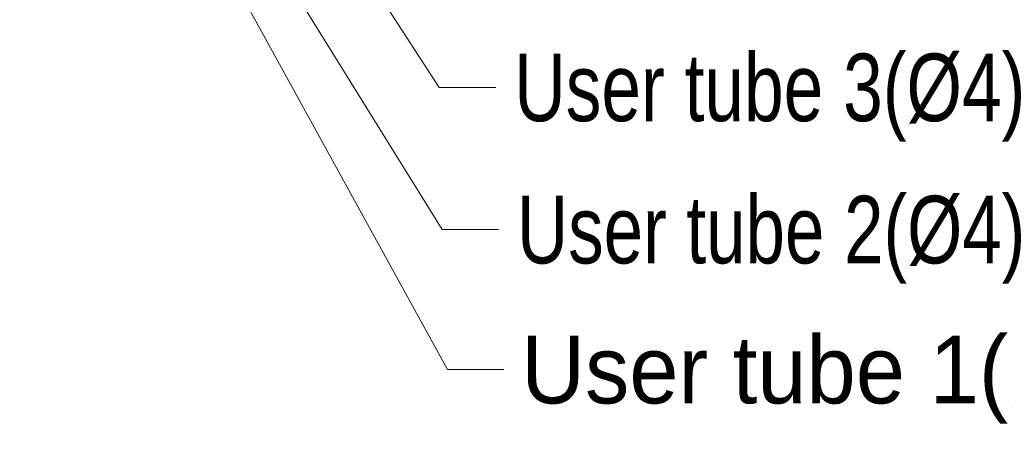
# Model space of a CAD drawing. Header units: millimetres. Extents: x 14 to 2347, y 26 to 1654.
# Tile 37 of 61: x 605 to 780, y 1242 to 1319. Entities that reach past the tile are written whole.
import ezdxf

# ---------------------------------------------------------------- set-up
doc = ezdxf.new("R2010")
doc.units = ezdxf.units.MM
doc.header["$LTSCALE"] = 4
doc.layers.add('符號(ISO)', color=7, linetype='Continuous', lineweight=9)
doc.styles.add('temp', font='txt')
doc.dimstyles.new('工研院N500$7', dxfattribs={"dimscale": 4, "dimtxt": 3, "dimasz": 2.5, "dimexe": 1, "dimexo": 1, "dimgap": 0.762, "dimtad": 1, "dimdec": 3, "dimrnd": 1e-08, "dimdsep": 46, "dimtxsty": 'temp', "dimcen": 0.09, "dimdle": 10, "dimclrd": 7, "dimclre": 1, "dimclrt": 7, "dimazin": 2, "dimtfac": 0.666667, "dimtdec": 3, "dimtmove": 0, "dimatfit": 3, "dimfxl": 1, "dimtolj": 1, "dimlwd": 9, "dimlwe": 15, "dimarcsym": 0})

msp = doc.modelspace()

# ---------------------------------------------------------------- texts
at = {"layer": '符號(ISO)', "color": 7, "char_height": 12.0000005, "attachment_point": 1, "line_spacing_factor": 0.3, "style": 'temp'}
for s, insert, width in [('{\\f新細明體|b0|i0;User tube 3(Ø4)}', (692.48636, 1312.78795), 108.6555018), ('{\\f新細明體|b0|i0;User tube 2(Ø4)}', (692.96559, 1287.56034), 114.9729269), ('{\\f新細明體|b0|i0;User tube 1(Ø6)}', (693.93054, 1262.72085), 110.9009316)]:
    msp.add_mtext(s, dxfattribs=dict(at, insert=insert, width=width))

# ---------------------------------------------------------------- leaders
at = {"layer": '符號(ISO)', "color": 7, "linetype": 'Continuous', "lineweight": 9, "annotation_type": 0, "has_hookline": 1, "hookline_direction": 0, "text_width": 108.85466}
for points in [[(605.69652, 1420.13835), (679.43836, 1306.78795), (689.43836, 1306.78795)], [(605.05753, 1402.49474), (679.91759, 1281.56034), (689.91759, 1281.56034)], [(613.89295, 1378.60586), (680.88254, 1256.72085), (690.88254, 1256.72085)]]:
    msp.add_leader(points, dimstyle='工研院N500$7', override={"dimtad": 0}, dxfattribs=at)

doc.saveas('drawing.dxf')
